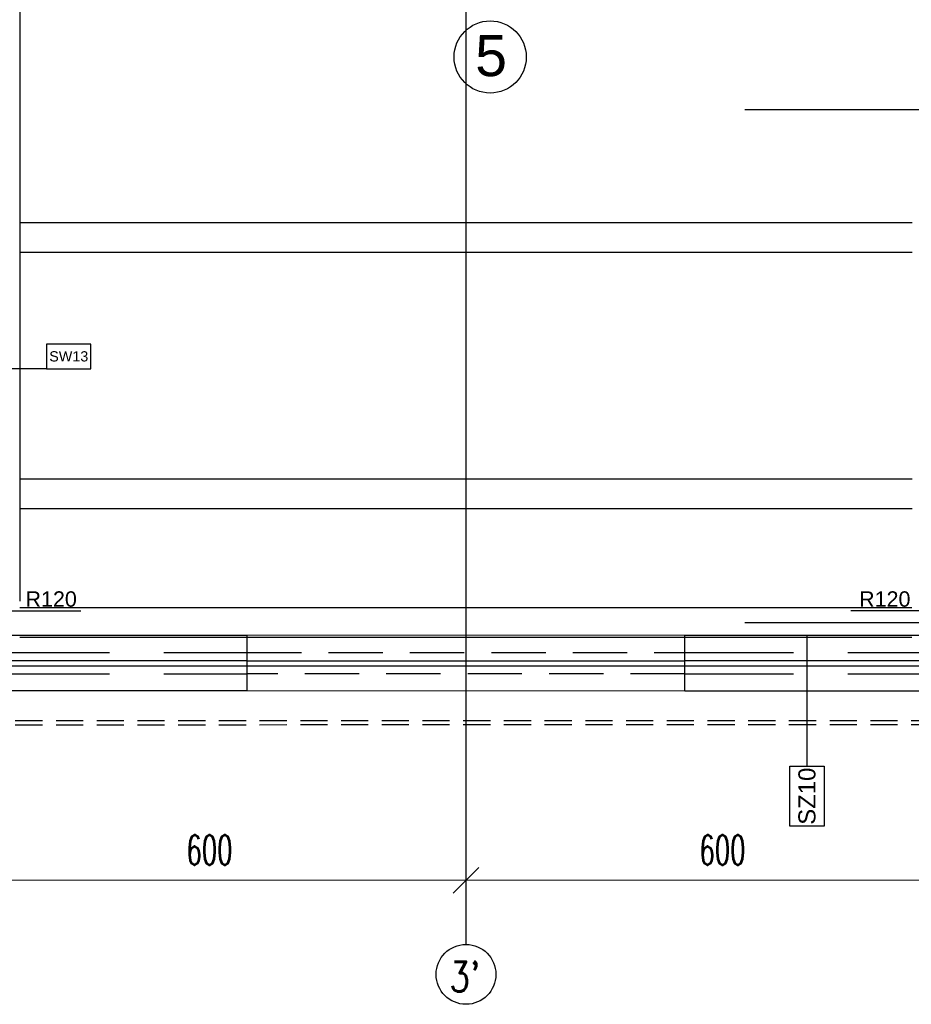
# Model space of a CAD drawing. Header units: centimetres. Extents: x -149939 to 48626, y -46000 to 152985.
# Tile 21 of 256: x -21760 to -11332, y 533 to 12051. Entities that reach past the tile are written whole.
import ezdxf

# ---------------------------------------------------------------- set-up
doc = ezdxf.new("R2010")
doc.units = ezdxf.units.CM
doc.header["$LTSCALE"] = 50
doc.header["$PDMODE"] = 35
doc.header["$PDSIZE"] = 0.1
for name, pattern in [('Kondygnacja  -0_5$0$HIDDEN', [9.525, 6.35, -3.175]), ('Kondygnacja  -0_5$0$HIDDEN2', [4.7625, 3.175, -1.5875]), ('Osie rzutów$0$DASHDOT2', [12.7, 6.35, -3.175, 0, -3.175])]:
    doc.linetypes.add(name, pattern=pattern)
doc.layers.get('0').update_dxf_attribs({"color": 8})
doc.layers.get('DEFPOINTS').update_dxf_attribs({"color": 8})
for name, color, linetype in [('Kondygnacja  -0_5$0$ARCH_ELEMENTY_POWYŻEJ RZUTU', 8, 'Kondygnacja  -0_5$0$HIDDEN2'), ('Kondygnacja  -0_5$0$ARCH_INFO_ODPORNOŚĆ OGNIOWA', 8, 'Continuous'), ('Kondygnacja  -0_5$0$ARCH_INFO_OPISY_PRZEGRODY', 8, 'Continuous'), ('Kondygnacja  -0_5$0$ARCH_INFO_OPISY_PRZEGRODY_IST', 8, 'Continuous'), ('Kondygnacja  -0_5$0$ARCH_KONSTR_POWYŻEJ RZUTU', 8, 'Kondygnacja  -0_5$0$HIDDEN'), ('Kondygnacja  -0_5$0$ARCH_KONSTR_POWYŻEJ RZUTU_IST', 8, 'Kondygnacja  -0_5$0$HIDDEN2'), ('Kondygnacja  -0_5$0$ARCH_NIEWIDOK_IST', 8, 'Kondygnacja  -0_5$0$HIDDEN'), ('Kondygnacja  -0_5$0$ARCH_SZKŁO', 8, 'Continuous'), ('Kondygnacja  -0_5$0$ARCH_WIDOK_IST', 8, 'Continuous'), ('Kondygnacja  -0_5$0$ARCH_ŚLUSARKA_OKNA_IST', 8, 'Continuous'), ('Osie rzutów$0$ARCH_INFO_OSIE_IST', 8, 'Osie rzutów$0$DASHDOT2'), ('Osie rzutów$0$ARCH_INFO_OSIE_OPISY_IST', 8, 'Continuous')]:
    doc.layers.add(name, color=color, linetype=linetype)
for name, color, linetype, lineweight in [('Kondygnacja  -0_5$0$ARCH_WIDOK', 8, 'Continuous', 13), ('Osie rzutów$0$ARCH_INFO_WYMIARY', 8, 'Continuous', 9), ('RFCU', 6, 'Continuous', 30)]:
    doc.layers.add(name, color=color, linetype=linetype, lineweight=lineweight)
doc.styles.add('Arial', font='ARIAL.TTF')
doc.styles.add('Kondygnacja  -0_5$0$Arial', font='ARIAL.TTF')
doc.styles.add('Kondygnacja  -0_5$0$Standard', font='txt')
doc.styles.add('Osie rzutów$0$ROMANS-250-CM', font='romans.shx', dxfattribs={"width": 0.8, "height": 50})
doc.styles.add('Osie rzutów$0$wymiary_cuprum', font='Romans.shx', dxfattribs={"width": 0.6})
doc.dimstyles.new('Kondygnacja  -0_5$0$ISO-25', dxfattribs={"dimtxt": 2.5, "dimasz": 2.5, "dimexe": 1.25, "dimexo": 0.625, "dimtad": 1, "dimtxsty": 'Kondygnacja  -0_5$0$Standard', "dimcen": 2.5, "dimadec": 0, "dimazin": 0, "dimtfac": 1, "dimtmove": 0, "dimatfit": 3, "dimfxl": 1, "dimarcsym": 0})
doc.dimstyles.new('Osie rzutów$0$ARCH_ CT', dxfattribs={"dimtxt": 20, "dimasz": 20, "dimexe": 12, "dimexo": 20, "dimgap": 5, "dimtad": 1, "dimdec": 1, "dimrnd": 0.5, "dimzin": 9, "dimdsep": 46, "dimtxsty": 'Osie rzutów$0$wymiary_cuprum', "dimblk": 'Osie rzutów$0$_Oblique', "dimcen": 8, "dimdle": 12, "dimclrd": 256, "dimclre": 256, "dimclrt": 55, "dimadec": 1, "dimazin": 0, "dimtfac": 1, "dimtdec": 1, "dimtmove": 1, "dimatfit": 2, "dimldrblk": 'Osie rzutów$0$_Dot', "dimfxl": 50, "dimtolj": 1, "dimtzin": 0, "dimlwd": -1, "dimlwe": -1, "dimarcsym": 0})

# ---------------------------------------------------------------- blocks, each defined once
blk = doc.blocks.new('Osie rzutów$0$_Oblique')
at = {"color": 0, "linetype": 'ByBlock', "lineweight": -2}
blk.add_line((-0.5, -0.5), (0.5, 0.5), dxfattribs=at)
blk = doc.blocks.new('*D277')
at = {"layer": 'DEFPOINTS', "color": 0}
for p in [(10460, 4732.2), (11060, 4732.2), (11060, 4698.3)]:
    blk.add_point(p, dxfattribs=at)
at = {"layer": 'Osie rzutów$0$ARCH_INFO_WYMIARY'}
for p, q in [((10460, 4717.2), (10460, 4690.3)), ((11060, 4717.2), (11060, 4690.3)), ((10452, 4698.3), (11068, 4698.3))]:
    blk.add_line(p, q, dxfattribs=at)
at = {"layer": 'Osie rzutów$0$ARCH_INFO_WYMIARY', "xscale": 30, "yscale": 30, "zscale": 30, "rotation": 180}
blk.add_blockref('Osie rzutów$0$_Oblique', (10460, 4698.3), dxfattribs=at)
at = {"layer": 'Osie rzutów$0$ARCH_INFO_WYMIARY', "xscale": 30, "yscale": 30, "zscale": 30}
blk.add_blockref('Osie rzutów$0$_Oblique', (11060, 4698.3), dxfattribs=at)
at = {"layer": 'Osie rzutów$0$ARCH_INFO_WYMIARY', "color": 55, "insert": (10760, 4733.8), "char_height": 35, "attachment_point": 5, "style": 'Osie rzutów$0$wymiary_cuprum'}
blk.add_mtext('\\A1;600', dxfattribs=at)
blk = doc.blocks.new('Osie rzutów$0$_Dot')
at = {"color": 0, "linetype": 'ByBlock', "lineweight": -2}
blk.add_line((-0.5, 0), (-1, 0), dxfattribs=at)
at = {"color": 0, "linetype": 'ByBlock', "const_width": 0.5}
blk.add_lwpolyline([(-0.25, 0, 1), (0.25, 0, 1)], format="xyb", close=True, dxfattribs=at)
blk = doc.blocks.new('*D278')
at = {"layer": 'DEFPOINTS', "color": 0}
for p in [(9860, 4732.2), (10460, 4732.2), (10460, 4698.3)]:
    blk.add_point(p, dxfattribs=at)
at = {"layer": 'Osie rzutów$0$ARCH_INFO_WYMIARY'}
for p, q in [((9860, 4717.2), (9860, 4690.3)), ((10460, 4717.2), (10460, 4690.3)), ((9852, 4698.3), (10468, 4698.3))]:
    blk.add_line(p, q, dxfattribs=at)
at = {"layer": 'Osie rzutów$0$ARCH_INFO_WYMIARY', "xscale": 30, "yscale": 30, "zscale": 30, "rotation": 180}
blk.add_blockref('Osie rzutów$0$_Oblique', (9860, 4698.3), dxfattribs=at)
at = {"layer": 'Osie rzutów$0$ARCH_INFO_WYMIARY', "xscale": 30, "yscale": 30, "zscale": 30}
blk.add_blockref('Osie rzutów$0$_Oblique', (10460, 4698.3), dxfattribs=at)
at = {"layer": 'Osie rzutów$0$ARCH_INFO_WYMIARY', "color": 55, "insert": (10160, 4733.8), "char_height": 35, "attachment_point": 5, "style": 'Osie rzutów$0$wymiary_cuprum'}
blk.add_mtext('\\A1;600', dxfattribs=at)
blk = doc.blocks.new('Kondygnacja  -0_5$0$_Dot')
at = {"color": 0, "linetype": 'ByBlock', "lineweight": -2}
blk.add_line((-0.5, 0), (-1, 0), dxfattribs=at)
at = {"color": 0, "linetype": 'ByBlock', "const_width": 0.5}
blk.add_lwpolyline([(-0.25, 0, 1), (0.25, 0, 1)], format="xyb", close=True, dxfattribs=at)
blk = doc.blocks.new('Kondygnacja  -0_5$0$konstrukcja istniejąca -0.5')
at = {"layer": 'Kondygnacja  -0_5$0$ARCH_KONSTR_POWYŻEJ RZUTU_IST', "ltscale": 10}
for p, q in [((9938, 5017.5), (10981.5, 5017.5)), ((10981.5, 4982.5), (9938, 4982.5))]:
    blk.add_line(p, q, dxfattribs=at)
for points in [[(9938, 6175), (9938, 5025)], [(9938, 5467.9), (10982, 5467.9)], [(10982, 5432.9), (9938, 5432.9)], [(9938, 5167.9), (10982, 5167.9)], [(10982, 5132.9), (9938, 5132.9)]]:
    blk.add_lwpolyline(points, dxfattribs=at)
blk = doc.blocks.new('Osie rzutów')
at = {"layer": 'Osie rzutów$0$ARCH_INFO_OSIE_IST', "ltscale": 10}
for p, q in [((10460, 12510), (10460, 4623.26)), ((4436.04, 5600), (15156.54, 5600)), ((4436.04, 5000), (15156.54, 5000))]:
    blk.add_line(p, q, dxfattribs=at)
at = {"layer": 'Osie rzutów$0$ARCH_INFO_OSIE_OPISY_IST'}
blk.add_circle((10460, 4588.26), 35, dxfattribs=at)
at = {"layer": 'Osie rzutów$0$ARCH_INFO_OSIE_OPISY_IST', "style": 'Osie rzutów$0$ROMANS-250-CM', "width": 0.8}
blk.add_text("3'", height=35, dxfattribs=at).set_placement((10440.67, 4568.06))
at = {"layer": 'Osie rzutów$0$ARCH_INFO_WYMIARY'}
for base, p1, p2, picture, middle in [((10460, 4698.26), (9860, 4732.19), (10460, 4732.19), '*D278', (10160, 4733.76)), ((11060, 4698.26), (10460, 4732.19), (11060, 4732.19), '*D277', (10760, 4733.76))]:
    dim = blk.add_linear_dim(base=base, p1=p1, p2=p2, dimstyle='Osie rzutów$0$ARCH_ CT', override={"dimtxt": 35, "dimasz": 30, "dimexe": 8, "dimexo": 15, "dimgap": 18, "dimdle": 8}, dxfattribs=at)
    dim.commit()
    dim.dimension.update_dxf_attribs({"geometry": picture, "text_midpoint": middle})

msp = doc.modelspace()

# ---------------------------------------------------------------- linework, layer by layer
at = {"layer": 'Kondygnacja  -0_5$0$ARCH_ELEMENTY_POWYŻEJ RZUTU', "ltscale": 4}
for p, q in [((-19100, 4650), (-13980, 4650)), ((-13980, 4400), (-19100, 4400))]:
    msp.add_line(p, q, dxfattribs=at)
at = {"layer": 'Kondygnacja  -0_5$0$ARCH_INFO_OPISY_PRZEGRODY'}
msp.add_lwpolyline([(-21446.08, 7967.773), (-20926.08, 7967.773), (-20926.08, 8255.773), (-21446.08, 8255.773), (-21446.08, 7967.773)], close=True, dxfattribs=at)
msp.add_lwpolyline([(-21446.08, 7967.773), (-22112.444, 7967.773)], dxfattribs=at)
at = {"layer": 'Kondygnacja  -0_5$0$ARCH_INFO_OPISY_PRZEGRODY_IST'}
msp.add_lwpolyline([(-12551.348, 3317.07), (-12351.348, 3317.07), (-12351.348, 2617.07), (-12751.348, 2617.07), (-12751.348, 3317.07), (-12551.348, 3317.07), (-12551.348, 4850)], dxfattribs=at)
at = {"layer": 'Kondygnacja  -0_5$0$ARCH_NIEWIDOK_IST', "ltscale": 4}
for p, q in [((-21980, 4650), (-19100, 4650)), ((-13980, 4650), (-7150, 4650)), ((-21980, 4400), (-19100, 4400)), ((-13980, 4400), (-7150, 4400))]:
    msp.add_line(p, q, dxfattribs=at)
at = {"layer": 'Kondygnacja  -0_5$0$ARCH_NIEWIDOK_IST'}
for points in [[(-10540, 3800.015), (-22700, 3799.984), (-23700, 2799.984), (-24700, 3799.984), (-24700, 4349.984)], [(-10540, 3850), (-22720.711, 3849.984), (-23700, 2870.695), (-24650, 3820.695), (-24650, 4349.984)]]:
    msp.add_lwpolyline(points, dxfattribs=at)
at = {"layer": 'Kondygnacja  -0_5$0$ARCH_SZKŁO'}
for p, q in [((-19100, 4550), (-13980, 4550)), ((-13980, 4490), (-19100, 4490))]:
    msp.add_line(p, q, dxfattribs=at)
at = {"layer": 'Kondygnacja  -0_5$0$ARCH_WIDOK', "ltscale": 4}
msp.add_line((-19100, 4850), (-13980, 4850), dxfattribs=at)
at = {"layer": 'Kondygnacja  -0_5$0$ARCH_WIDOK'}
msp.add_line((-13980, 4200), (-19100, 4200), dxfattribs=at)
at = {"layer": 'Kondygnacja  -0_5$0$ARCH_WIDOK_IST'}
for p, q in [((-21930, 4850), (-19100, 4850)), ((-19100, 4200), (-19100, 4850)), ((-13980, 4200), (-13980, 4850)), ((-13980, 4850), (-7100, 4850)), ((-19100, 4200), (-21980, 4200)), ((-13980, 4200), (-7100, 4200))]:
    msp.add_line(p, q, dxfattribs=at)
at = {"layer": 'Kondygnacja  -0_5$0$ARCH_ŚLUSARKA_OKNA_IST'}
for p, q in [((-19100, 4550), (-21980, 4550)), ((-7150, 4550), (-13980, 4550)), ((-19100, 4490), (-21980, 4490)), ((-7150, 4490), (-13980, 4490))]:
    msp.add_line(p, q, dxfattribs=at)
at = {"layer": 'RFCU'}
msp.add_circle((-16257.155, 11614.586, -1312.995), 421.787, dxfattribs=at)

# ---------------------------------------------------------------- block references
at = {"layer": 'Kondygnacja  -0_5$0$ARCH_KONSTR_POWYŻEJ RZUTU', "xscale": 10, "yscale": 10, "zscale": 10}
msp.add_blockref('Kondygnacja  -0_5$0$konstrukcja istniejąca -0.5', (-121140, -45000), dxfattribs=at)
at = {"layer": 'Osie rzutów$0$ARCH_INFO_OSIE_OPISY_IST', "color": 30, "xscale": 10, "yscale": 10, "zscale": 10}
msp.add_blockref('Osie rzutów', (-121140, -45000), dxfattribs=at)

# ---------------------------------------------------------------- texts
at = {"layer": 'Kondygnacja  -0_5$0$ARCH_INFO_ODPORNOŚĆ OGNIOWA', "char_height": 180, "width": 533.32525, "attachment_point": 5, "style": 'Kondygnacja  -0_5$0$Arial'}
for insert in [(-21391.937, 5422.483), (-11642.067, 5422.483)]:
    msp.add_mtext('\\PR120', dxfattribs=dict(at, insert=insert))
at = {"layer": 'Kondygnacja  -0_5$0$ARCH_INFO_OPISY_PRZEGRODY', "insert": (-21186.08, 8111.773), "char_height": 120, "width": 520, "attachment_point": 5, "style": 'Kondygnacja  -0_5$0$Arial'}
msp.add_mtext('SW13', dxfattribs=at)
at = {"layer": 'Kondygnacja  -0_5$0$ARCH_INFO_OPISY_PRZEGRODY_IST', "insert": (-12551.348, 2967.07), "char_height": 200, "width": 700, "attachment_point": 5, "rotation": 90, "style": 'Kondygnacja  -0_5$0$Arial'}
msp.add_mtext('SZ10', dxfattribs=at)
at = {"layer": 'RFCU', "insert": (-16432.986, 11870.682, -1312.995), "char_height": 480, "width": 727.77721, "attachment_point": 1, "style": 'Arial'}
msp.add_mtext('5', dxfattribs=at)

# ---------------------------------------------------------------- leaders
at = {"layer": 'Kondygnacja  -0_5$0$ARCH_INFO_ODPORNOŚĆ OGNIOWA'}
for points in [[(-22162.071, 5136.096), (-21789.581, 5136.096), (-21046.102, 5136.096)], [(-10923.742, 5136.096), (-11296.232, 5136.096), (-12039.711, 5136.096)]]:
    msp.add_leader(points, dimstyle='Kondygnacja  -0_5$0$ISO-25', override={"dimscale": 5, "dimasz": 2, "dimtad": 0, "dimldrblk": 'Kondygnacja  -0_5$0$_Dot'}, dxfattribs=at)

doc.saveas('drawing.dxf')
